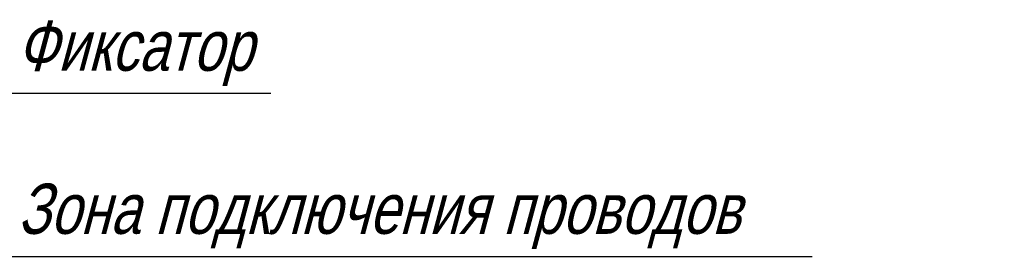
# Model space of a CAD drawing. Header units: millimetres. Extents: x 2146 to 2591, y 1129 to 1436.
# Tile 6 of 15: x 2283 to 2332, y 1253 to 1265. Entities that reach past the tile are written whole.
import ezdxf
from ezdxf.lldxf.tags import DXFTag

# ---------------------------------------------------------------- set-up
doc = ezdxf.new("R2010")
doc.units = ezdxf.units.MM
doc.layers.add('help', color=4, linetype='New Line1', lineweight=15)
doc.styles.add('K5_TEXTSTYLE', font='win_eskd.shx', dxfattribs={"width": 0.8, "oblique": 15, "height": 3.5})
tags = doc.linetypes.add('New Line1', pattern=[0.8, 0.5, -0.3]).pattern_tags.tags
tags[6:7] = [DXFTag(74, 4), DXFTag(75, 0), DXFTag(340, '0'), DXFTag(46, 1.0), DXFTag(50, 0.0), DXFTag(44, 0.0), DXFTag(45, 0.0)]
tags[4:5] = [DXFTag(74, 4), DXFTag(75, 0), DXFTag(340, '0'), DXFTag(46, 1.0), DXFTag(50, 0.0), DXFTag(44, 0.0), DXFTag(45, 0.0)]

msp = doc.modelspace()

# ---------------------------------------------------------------- linework, layer by layer
at = {"layer": 'help', "linetype": 'ByBlock', "lineweight": -2, "ltscale": 2}
for p, q in [((2281.619, 1261.571), (2295.36, 1261.571)), ((2281.619, 1253.462), (2322.239, 1253.462))]:
    msp.add_line(p, q, dxfattribs=at)

# ---------------------------------------------------------------- texts
at = {"layer": 'help', "linetype": 'ByBlock', "lineweight": -2, "ltscale": 2, "char_height": 2.5, "attachment_point": 1, "style": 'K5_TEXTSTYLE'}
for s, width, insert in [('Фиксатор', 22.56862, (2282.745, 1265.19)), ('Зона подключения проводов', 64.96904, (2282.795, 1257.081))]:
    msp.add_mtext_dynamic_manual_height_columns(s, width=width, gutter_width=17.5, heights=[0], dxfattribs=dict(at, insert=insert))

doc.saveas('drawing.dxf')
